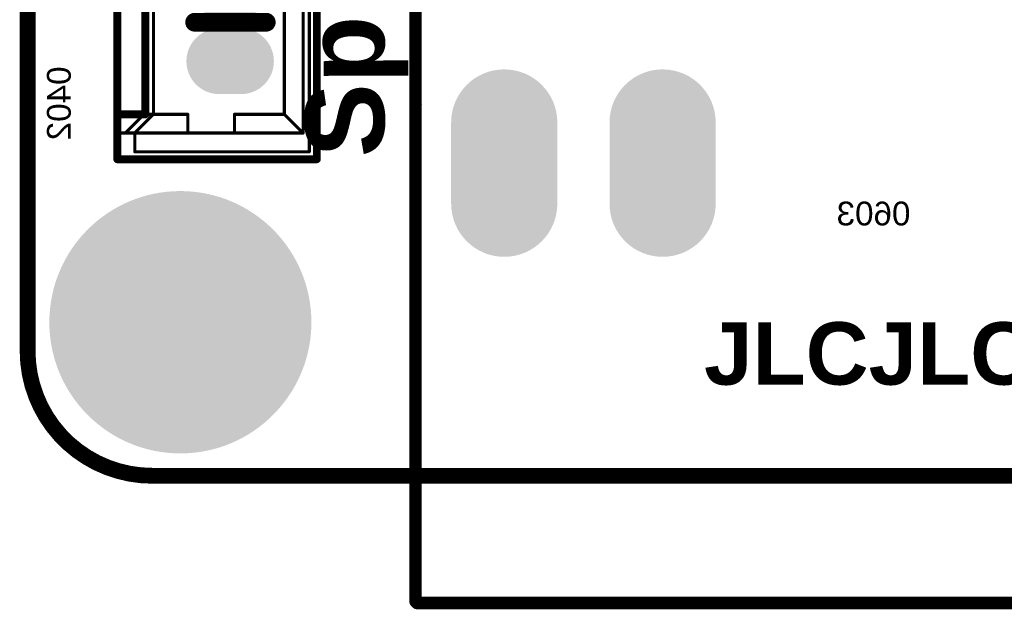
# Model space of a CAD drawing. Header units: inches. Extents: x -0.01 to 1.99, y -0.09 to 2.02.
# Tile 1 of 32: x -0.01 to 0.62, y -0.08 to 0.29. Entities that reach past the tile are written whole.
import ezdxf

# ---------------------------------------------------------------- set-up
doc = ezdxf.new("R2010")
doc.units = ezdxf.units.IN
doc.header["$MEASUREMENT"] = 0
for name, color, linetype in [('ART3', 76, 'Continuous'), ('ART5', 16, 'Continuous'), ('Bottom Layer', 5, 'Continuous'), ('Bottom Overlay', 54, 'Continuous'), ('Bottom Solder', 6, 'Continuous'), ('GND2', 156, 'Continuous'), ('GND4', 90, 'Continuous'), ('GND6', 130, 'Continuous'), ('Keep-Out Layer', 6, 'Continuous'), ('Mechanical 8', 56, 'Continuous'), ('Multi-Layer', 9, 'Continuous'), ('Pad Holes', 156, 'Continuous'), ('PWR7', 216, 'Continuous'), ('Top Layer', 1, 'Continuous'), ('Top Overlay', 2, 'Continuous'), ('Top Solder', 216, 'Continuous')]:
    doc.layers.add(name, color=color, linetype=linetype)
doc.styles.add('Arial', font='txt', dxfattribs={"height": 0.2})
doc.styles.add('Arial_Bold', font='txt', dxfattribs={"height": 0.2})

# ---------------------------------------------------------------- blocks, each defined once
blk = doc.blocks.new('RJ45____HR911130A_2')
at = {"layer": 'ART3'}
h = blk.add_hatch(color=76, dxfattribs=at)
edge = h.paths.add_edge_path()
edge.add_arc((-0.26102, -0.23563), 0.02953, 0, 180)
edge.add_line((-0.29055, -0.23563), (-0.29055, -0.28681))
edge.add_arc((-0.26102, -0.28681), 0.02953, 180, 360)
edge.add_line((-0.2315, -0.28681), (-0.2315, -0.23563))
h = blk.add_hatch(color=76, dxfattribs=at)
edge = h.paths.add_edge_path()
edge.add_arc((-0.16102, -0.23563), 0.02953, 0, 180)
edge.add_line((-0.19055, -0.23563), (-0.19055, -0.28681))
edge.add_arc((-0.16102, -0.28681), 0.02953, 180, 360)
edge.add_line((-0.1315, -0.28681), (-0.1315, -0.23563))
at = {"layer": 'ART5'}
h = blk.add_hatch(color=16, dxfattribs=at)
edge = h.paths.add_edge_path()
edge.add_arc((-0.26102, -0.23563), 0.02953, 0, 180)
edge.add_line((-0.29055, -0.23563), (-0.29055, -0.28681))
edge.add_arc((-0.26102, -0.28681), 0.02953, 180, 360)
edge.add_line((-0.2315, -0.28681), (-0.2315, -0.23563))
h = blk.add_hatch(color=16, dxfattribs=at)
edge = h.paths.add_edge_path()
edge.add_arc((-0.16102, -0.23563), 0.02953, 0, 180)
edge.add_line((-0.19055, -0.23563), (-0.19055, -0.28681))
edge.add_arc((-0.16102, -0.28681), 0.02953, 180, 360)
edge.add_line((-0.1315, -0.28681), (-0.1315, -0.23563))
at = {"layer": 'Bottom Layer'}
h = blk.add_hatch(color=5, dxfattribs=at)
edge = h.paths.add_edge_path()
edge.add_arc((-0.26102, -0.23563), 0.02953, 0, 180)
edge.add_line((-0.29055, -0.23563), (-0.29055, -0.28681))
edge.add_arc((-0.26102, -0.28681), 0.02953, 180, 360)
edge.add_line((-0.2315, -0.28681), (-0.2315, -0.23563))
h = blk.add_hatch(color=5, dxfattribs=at)
edge = h.paths.add_edge_path()
edge.add_arc((-0.16102, -0.23563), 0.02953, 0, 180)
edge.add_line((-0.19055, -0.23563), (-0.19055, -0.28681))
edge.add_arc((-0.16102, -0.28681), 0.02953, 180, 360)
edge.add_line((-0.1315, -0.28681), (-0.1315, -0.23563))
at = {"layer": 'Bottom Solder'}
h = blk.add_hatch(color=6, dxfattribs=at)
edge = h.paths.add_edge_path()
edge.add_arc((-0.26102, -0.23563), 0.03353, 0, 180)
edge.add_line((-0.29455, -0.23563), (-0.29455, -0.28681))
edge.add_arc((-0.26102, -0.28681), 0.03353, 180, 360)
edge.add_line((-0.2275, -0.28681), (-0.2275, -0.23563))
h = blk.add_hatch(color=6, dxfattribs=at)
edge = h.paths.add_edge_path()
edge.add_arc((-0.16102, -0.23563), 0.03353, 0, 180)
edge.add_line((-0.19455, -0.23563), (-0.19455, -0.28681))
edge.add_arc((-0.16102, -0.28681), 0.03353, 180, 360)
edge.add_line((-0.1275, -0.28681), (-0.1275, -0.23563))
at = {"layer": 'GND2'}
h = blk.add_hatch(color=156, dxfattribs=at)
edge = h.paths.add_edge_path()
edge.add_arc((-0.26102, -0.23563), 0.02953, 0, 180)
edge.add_line((-0.29055, -0.23563), (-0.29055, -0.28681))
edge.add_arc((-0.26102, -0.28681), 0.02953, 180, 360)
edge.add_line((-0.2315, -0.28681), (-0.2315, -0.23563))
h = blk.add_hatch(color=156, dxfattribs=at)
edge = h.paths.add_edge_path()
edge.add_arc((-0.16102, -0.23563), 0.02953, 0, 180)
edge.add_line((-0.19055, -0.23563), (-0.19055, -0.28681))
edge.add_arc((-0.16102, -0.28681), 0.02953, 180, 360)
edge.add_line((-0.1315, -0.28681), (-0.1315, -0.23563))
at = {"layer": 'GND4'}
h = blk.add_hatch(color=90, dxfattribs=at)
edge = h.paths.add_edge_path()
edge.add_arc((-0.26102, -0.23563), 0.02953, 0, 180)
edge.add_line((-0.29055, -0.23563), (-0.29055, -0.28681))
edge.add_arc((-0.26102, -0.28681), 0.02953, 180, 360)
edge.add_line((-0.2315, -0.28681), (-0.2315, -0.23563))
h = blk.add_hatch(color=90, dxfattribs=at)
edge = h.paths.add_edge_path()
edge.add_arc((-0.16102, -0.23563), 0.02953, 0, 180)
edge.add_line((-0.19055, -0.23563), (-0.19055, -0.28681))
edge.add_arc((-0.16102, -0.28681), 0.02953, 180, 360)
edge.add_line((-0.1315, -0.28681), (-0.1315, -0.23563))
at = {"layer": 'GND6'}
h = blk.add_hatch(color=130, dxfattribs=at)
edge = h.paths.add_edge_path()
edge.add_arc((-0.26102, -0.23563), 0.02953, 0, 180)
edge.add_line((-0.29055, -0.23563), (-0.29055, -0.28681))
edge.add_arc((-0.26102, -0.28681), 0.02953, 180, 360)
edge.add_line((-0.2315, -0.28681), (-0.2315, -0.23563))
h = blk.add_hatch(color=130, dxfattribs=at)
edge = h.paths.add_edge_path()
edge.add_arc((-0.16102, -0.23563), 0.02953, 0, 180)
edge.add_line((-0.19055, -0.23563), (-0.19055, -0.28681))
edge.add_arc((-0.16102, -0.28681), 0.02953, 180, 360)
edge.add_line((-0.1315, -0.28681), (-0.1315, -0.23563))
at = {"layer": 'Multi-Layer'}
h = blk.add_hatch(color=9, dxfattribs=at)
edge = h.paths.add_edge_path()
edge.add_arc((-0.26102, -0.23563), 0.02953, 0, 180)
edge.add_line((-0.29055, -0.23563), (-0.29055, -0.28681))
edge.add_arc((-0.26102, -0.28681), 0.02953, 180, 360)
edge.add_line((-0.2315, -0.28681), (-0.2315, -0.23563))
h = blk.add_hatch(color=9, dxfattribs=at)
edge = h.paths.add_edge_path()
edge.add_arc((-0.16102, -0.23563), 0.02953, 0, 180)
edge.add_line((-0.19055, -0.23563), (-0.19055, -0.28681))
edge.add_arc((-0.16102, -0.28681), 0.02953, 180, 360)
edge.add_line((-0.1315, -0.28681), (-0.1315, -0.23563))
at = {"layer": 'Pad Holes'}
h = blk.add_hatch(color=7, dxfattribs=at)
edge = h.paths.add_edge_path()
edge.add_arc((-0.26102, -0.24843), 0.02067, 0, 180)
edge.add_line((-0.28169, -0.24843), (-0.28169, -0.27402))
edge.add_arc((-0.26102, -0.27402), 0.02067, 180, 360)
edge.add_line((-0.24035, -0.27402), (-0.24035, -0.24843))
h = blk.add_hatch(color=7, dxfattribs=at)
edge = h.paths.add_edge_path()
edge.add_arc((-0.16102, -0.24843), 0.02067, 0, 180)
edge.add_line((-0.18169, -0.24843), (-0.18169, -0.27402))
edge.add_arc((-0.16102, -0.27402), 0.02067, 180, 360)
edge.add_line((-0.14035, -0.27402), (-0.14035, -0.24843))
at = {"layer": 'PWR7'}
h = blk.add_hatch(color=216, dxfattribs=at)
edge = h.paths.add_edge_path()
edge.add_arc((-0.26102, -0.23563), 0.02953, 0, 180)
edge.add_line((-0.29055, -0.23563), (-0.29055, -0.28681))
edge.add_arc((-0.26102, -0.28681), 0.02953, 180, 360)
edge.add_line((-0.2315, -0.28681), (-0.2315, -0.23563))
h = blk.add_hatch(color=216, dxfattribs=at)
edge = h.paths.add_edge_path()
edge.add_arc((-0.16102, -0.23563), 0.02953, 0, 180)
edge.add_line((-0.19055, -0.23563), (-0.19055, -0.28681))
edge.add_arc((-0.16102, -0.28681), 0.02953, 180, 360)
edge.add_line((-0.1315, -0.28681), (-0.1315, -0.23563))
at = {"layer": 'Top Layer'}
h = blk.add_hatch(color=1, dxfattribs=at)
edge = h.paths.add_edge_path()
edge.add_arc((-0.26102, -0.23563), 0.02953, 0, 180)
edge.add_line((-0.29055, -0.23563), (-0.29055, -0.28681))
edge.add_arc((-0.26102, -0.28681), 0.02953, 180, 360)
edge.add_line((-0.2315, -0.28681), (-0.2315, -0.23563))
h = blk.add_hatch(color=1, dxfattribs=at)
edge = h.paths.add_edge_path()
edge.add_arc((-0.16102, -0.23563), 0.02953, 0, 180)
edge.add_line((-0.19055, -0.23563), (-0.19055, -0.28681))
edge.add_arc((-0.16102, -0.28681), 0.02953, 180, 360)
edge.add_line((-0.1315, -0.28681), (-0.1315, -0.23563))
at = {"layer": 'Top Solder'}
h = blk.add_hatch(color=216, dxfattribs=at)
edge = h.paths.add_edge_path()
edge.add_arc((-0.26102, -0.23563), 0.03353, 0, 180)
edge.add_line((-0.29455, -0.23563), (-0.29455, -0.28681))
edge.add_arc((-0.26102, -0.28681), 0.03353, 180, 360)
edge.add_line((-0.2275, -0.28681), (-0.2275, -0.23563))
h = blk.add_hatch(color=216, dxfattribs=at)
edge = h.paths.add_edge_path()
edge.add_arc((-0.16102, -0.23563), 0.03353, 0, 180)
edge.add_line((-0.19455, -0.23563), (-0.19455, -0.28681))
edge.add_arc((-0.16102, -0.28681), 0.03353, 180, 360)
edge.add_line((-0.1275, -0.28681), (-0.1275, -0.23563))
at = {"layer": 'Top Overlay', "const_width": 0.00787}
for points in [[(-0.317, -0.22425), (-0.317, 0.30663)], [(-0.317, -0.53775), (-0.317, -0.21675)], [(-0.317, -0.53775), (-0.316, -0.53875)], [(-0.316, -0.53875), (0.313, -0.53875)]]:
    blk.add_lwpolyline(points, dxfattribs=at)
at = {"layer": 'Top Overlay', "const_width": 0.00394}
for points in [[(-0.31897, -0.21675, 1), (-0.31503, -0.21675, 1)], [(-0.31897, -0.22425, 1), (-0.31503, -0.22425, 1)], [(-0.31897, -0.53775, 1), (-0.31503, -0.53775, 1)], [(-0.31897, -0.53775, 1), (-0.31503, -0.53775, 1)], [(-0.31797, -0.53875, 1), (-0.31403, -0.53875, 1)], [(-0.31797, -0.53875, 1), (-0.31403, -0.53875, 1)]]:
    blk.add_lwpolyline(points, format="xyb", close=True, dxfattribs=at)
blk = doc.blocks.new('MX1_25MM_2P____7')
at = {"layer": 'ART3'}
h = blk.add_hatch(color=76, dxfattribs=at)
edge = h.paths.add_edge_path()
edge.add_arc((-0.02461, 0.00689), 0.01673, 0, 180)
edge.add_line((-0.04134, 0.00689), (-0.04134, -0.00689))
edge.add_arc((-0.02461, -0.00689), 0.01673, 180, 360)
edge.add_line((-0.00787, -0.00689), (-0.00787, 0.00689))
h = blk.add_hatch(color=76, dxfattribs=at)
edge = h.paths.add_edge_path()
edge.add_arc((0.02461, 0.00689), 0.01673, 0, 180)
edge.add_line((0.00787, 0.00689), (0.00787, -0.00689))
edge.add_arc((0.02461, -0.00689), 0.01673, 180, 360)
edge.add_line((0.04134, -0.00689), (0.04134, 0.00689))
at = {"layer": 'ART5'}
h = blk.add_hatch(color=16, dxfattribs=at)
edge = h.paths.add_edge_path()
edge.add_arc((-0.02461, 0.00689), 0.01673, 0, 180)
edge.add_line((-0.04134, 0.00689), (-0.04134, -0.00689))
edge.add_arc((-0.02461, -0.00689), 0.01673, 180, 360)
edge.add_line((-0.00787, -0.00689), (-0.00787, 0.00689))
h = blk.add_hatch(color=16, dxfattribs=at)
edge = h.paths.add_edge_path()
edge.add_arc((0.02461, 0.00689), 0.01673, 0, 180)
edge.add_line((0.00787, 0.00689), (0.00787, -0.00689))
edge.add_arc((0.02461, -0.00689), 0.01673, 180, 360)
edge.add_line((0.04134, -0.00689), (0.04134, 0.00689))
at = {"layer": 'Bottom Layer'}
h = blk.add_hatch(color=5, dxfattribs=at)
edge = h.paths.add_edge_path()
edge.add_arc((-0.02461, 0.00689), 0.01673, 0, 180)
edge.add_line((-0.04134, 0.00689), (-0.04134, -0.00689))
edge.add_arc((-0.02461, -0.00689), 0.01673, 180, 360)
edge.add_line((-0.00787, -0.00689), (-0.00787, 0.00689))
h = blk.add_hatch(color=5, dxfattribs=at)
edge = h.paths.add_edge_path()
edge.add_arc((0.02461, 0.00689), 0.01673, 0, 180)
edge.add_line((0.00787, 0.00689), (0.00787, -0.00689))
edge.add_arc((0.02461, -0.00689), 0.01673, 180, 360)
edge.add_line((0.04134, -0.00689), (0.04134, 0.00689))
at = {"layer": 'Bottom Solder'}
h = blk.add_hatch(color=6, dxfattribs=at)
edge = h.paths.add_edge_path()
edge.add_arc((-0.02461, 0.00689), 0.02073, 0, 180)
edge.add_line((-0.04534, 0.00689), (-0.04534, -0.00689))
edge.add_arc((-0.02461, -0.00689), 0.02073, 180, 360)
edge.add_line((-0.00387, -0.00689), (-0.00387, 0.00689))
h = blk.add_hatch(color=6, dxfattribs=at)
edge = h.paths.add_edge_path()
edge.add_arc((0.02461, 0.00689), 0.02073, 0, 180)
edge.add_line((0.00387, 0.00689), (0.00387, -0.00689))
edge.add_arc((0.02461, -0.00689), 0.02073, 180, 360)
edge.add_line((0.04534, -0.00689), (0.04534, 0.00689))
at = {"layer": 'GND2'}
h = blk.add_hatch(color=156, dxfattribs=at)
edge = h.paths.add_edge_path()
edge.add_arc((-0.02461, 0.00689), 0.01673, 0, 180)
edge.add_line((-0.04134, 0.00689), (-0.04134, -0.00689))
edge.add_arc((-0.02461, -0.00689), 0.01673, 180, 360)
edge.add_line((-0.00787, -0.00689), (-0.00787, 0.00689))
h = blk.add_hatch(color=156, dxfattribs=at)
edge = h.paths.add_edge_path()
edge.add_arc((0.02461, 0.00689), 0.01673, 0, 180)
edge.add_line((0.00787, 0.00689), (0.00787, -0.00689))
edge.add_arc((0.02461, -0.00689), 0.01673, 180, 360)
edge.add_line((0.04134, -0.00689), (0.04134, 0.00689))
at = {"layer": 'GND4'}
h = blk.add_hatch(color=90, dxfattribs=at)
edge = h.paths.add_edge_path()
edge.add_arc((-0.02461, 0.00689), 0.01673, 0, 180)
edge.add_line((-0.04134, 0.00689), (-0.04134, -0.00689))
edge.add_arc((-0.02461, -0.00689), 0.01673, 180, 360)
edge.add_line((-0.00787, -0.00689), (-0.00787, 0.00689))
h = blk.add_hatch(color=90, dxfattribs=at)
edge = h.paths.add_edge_path()
edge.add_arc((0.02461, 0.00689), 0.01673, 0, 180)
edge.add_line((0.00787, 0.00689), (0.00787, -0.00689))
edge.add_arc((0.02461, -0.00689), 0.01673, 180, 360)
edge.add_line((0.04134, -0.00689), (0.04134, 0.00689))
at = {"layer": 'GND6'}
h = blk.add_hatch(color=130, dxfattribs=at)
edge = h.paths.add_edge_path()
edge.add_arc((-0.02461, 0.00689), 0.01673, 0, 180)
edge.add_line((-0.04134, 0.00689), (-0.04134, -0.00689))
edge.add_arc((-0.02461, -0.00689), 0.01673, 180, 360)
edge.add_line((-0.00787, -0.00689), (-0.00787, 0.00689))
h = blk.add_hatch(color=130, dxfattribs=at)
edge = h.paths.add_edge_path()
edge.add_arc((0.02461, 0.00689), 0.01673, 0, 180)
edge.add_line((0.00787, 0.00689), (0.00787, -0.00689))
edge.add_arc((0.02461, -0.00689), 0.01673, 180, 360)
edge.add_line((0.04134, -0.00689), (0.04134, 0.00689))
at = {"layer": 'Multi-Layer'}
h = blk.add_hatch(color=9, dxfattribs=at)
edge = h.paths.add_edge_path()
edge.add_arc((-0.02461, 0.00689), 0.01673, 0, 180)
edge.add_line((-0.04134, 0.00689), (-0.04134, -0.00689))
edge.add_arc((-0.02461, -0.00689), 0.01673, 180, 360)
edge.add_line((-0.00787, -0.00689), (-0.00787, 0.00689))
h = blk.add_hatch(color=9, dxfattribs=at)
edge = h.paths.add_edge_path()
edge.add_arc((0.02461, 0.00689), 0.01673, 0, 180)
edge.add_line((0.00787, 0.00689), (0.00787, -0.00689))
edge.add_arc((0.02461, -0.00689), 0.01673, 180, 360)
edge.add_line((0.04134, -0.00689), (0.04134, 0.00689))
at = {"layer": 'Pad Holes'}
h = blk.add_hatch(color=7, dxfattribs=at)
edge = h.paths.add_edge_path()
edge.add_arc((-0.02461, 0), 0.01083, 0, 360)
h = blk.add_hatch(color=7, dxfattribs=at)
edge = h.paths.add_edge_path()
edge.add_arc((0.02461, 0), 0.01083, 0, 360)
at = {"layer": 'PWR7'}
h = blk.add_hatch(color=216, dxfattribs=at)
edge = h.paths.add_edge_path()
edge.add_arc((-0.02461, 0.00689), 0.01673, 0, 180)
edge.add_line((-0.04134, 0.00689), (-0.04134, -0.00689))
edge.add_arc((-0.02461, -0.00689), 0.01673, 180, 360)
edge.add_line((-0.00787, -0.00689), (-0.00787, 0.00689))
h = blk.add_hatch(color=216, dxfattribs=at)
edge = h.paths.add_edge_path()
edge.add_arc((0.02461, 0.00689), 0.01673, 0, 180)
edge.add_line((0.00787, 0.00689), (0.00787, -0.00689))
edge.add_arc((0.02461, -0.00689), 0.01673, 180, 360)
edge.add_line((0.04134, -0.00689), (0.04134, 0.00689))
at = {"layer": 'Top Layer'}
h = blk.add_hatch(color=1, dxfattribs=at)
edge = h.paths.add_edge_path()
edge.add_arc((-0.02461, 0.00689), 0.01673, 0, 180)
edge.add_line((-0.04134, 0.00689), (-0.04134, -0.00689))
edge.add_arc((-0.02461, -0.00689), 0.01673, 180, 360)
edge.add_line((-0.00787, -0.00689), (-0.00787, 0.00689))
h = blk.add_hatch(color=1, dxfattribs=at)
edge = h.paths.add_edge_path()
edge.add_arc((0.02461, 0.00689), 0.01673, 0, 180)
edge.add_line((0.00787, 0.00689), (0.00787, -0.00689))
edge.add_arc((0.02461, -0.00689), 0.01673, 180, 360)
edge.add_line((0.04134, -0.00689), (0.04134, 0.00689))
at = {"layer": 'Top Solder'}
h = blk.add_hatch(color=216, dxfattribs=at)
edge = h.paths.add_edge_path()
edge.add_arc((-0.02461, 0.00689), 0.02073, 0, 180)
edge.add_line((-0.04534, 0.00689), (-0.04534, -0.00689))
edge.add_arc((-0.02461, -0.00689), 0.02073, 180, 360)
edge.add_line((-0.00387, -0.00689), (-0.00387, 0.00689))
h = blk.add_hatch(color=216, dxfattribs=at)
edge = h.paths.add_edge_path()
edge.add_arc((0.02461, 0.00689), 0.02073, 0, 180)
edge.add_line((0.00387, 0.00689), (0.00387, -0.00689))
edge.add_arc((0.02461, -0.00689), 0.02073, 180, 360)
edge.add_line((0.04534, -0.00689), (0.04534, 0.00689))
at = {"layer": 'Bottom Overlay', "const_width": 0.01181}
blk.add_lwpolyline([(0, 0.02244), (0, -0.02283)], dxfattribs=at)
at = {"layer": 'Bottom Overlay', "const_width": 0.00591}
for points in [[(-0.00295, 0.02244, 1), (0.00295, 0.02244, 1)], [(-0.00295, -0.02283, 1), (0.00295, -0.02283, 1)]]:
    blk.add_lwpolyline(points, format="xyb", close=True, dxfattribs=at)
at = {"layer": 'Top Overlay'}
for points, const_width in [([(-0.08642, 0.07126), (-0.08642, -0.05472)], 0.005), ([(-0.08642, 0.07126), (-0.05807, 0.07126)], 0.005), ([(-0.06988, 0.07205), (-0.06988, 0.06024)], 0.00197), ([(-0.05807, 0.07126), (0.05807, 0.07126)], 0.005), ([(-0.05807, 0.07126), (-0.05807, 0.05354)], 0.005), ([(-0.05807, 0.07205), (-0.05807, 0.06024)], 0.00197), ([(0.05807, 0.07126), (0.08681, 0.07126)], 0.005), ([(0.05807, 0.07126), (0.05807, 0.05433)], 0.005), ([(0.05807, 0.07205), (0.05807, 0.06024)], 0.00197), ([(0.06988, 0.07205), (0.06988, 0.06024)], 0.00197), ([(0.08681, 0.07126), (0.08681, -0.05472)], 0.005), ([(0.08681, 0.07126), (0.08681, -0.05472)], 0.005), ([(-0.06988, 0.06614), (-0.05807, 0.05433)], 0.00197), ([(0.06988, 0.06614), (0.05807, 0.05433)], 0.00197), ([(-0.08169, 0.06024), (-0.07382, 0.06024)], 0.00197), ([(-0.08169, 0.06024), (-0.08169, -0.05)], 0.00197), ([(-0.08169, 0.06024), (-0.06988, 0.06024)], 0.00197), ([(-0.08169, 0.06024), (-0.08169, -0.05)], 0.00197), ([(-0.06988, 0.06024), (-0.05807, 0.04843)], 0.00197), ([(-0.06988, 0.06024), (-0.06988, -0.04606)], 0.00197), ([(-0.05807, 0.05354), (0.05807, 0.05354)], 0.005), ([(-0.05807, 0.06024), (-0.05807, 0.04843)], 0.00197), ([(0.05807, 0.06024), (0.05807, 0.04843)], 0.00197), ([(0.06988, 0.06024), (0.05807, 0.04843)], 0.00197), ([(0.06988, 0.06024), (0.06988, -0.04606)], 0.00197), ([(0.06988, 0.06024), (0.08169, 0.06024)], 0.00197), ([(0.08169, 0.06024), (0.08169, -0.05)], 0.00197), ([(-0.05807, 0.05433), (0.05807, 0.05433)], 0.00197), ([(-0.05807, 0.04843), (0.05807, 0.04843)], 0.00197), ([(-0.05807, 0.04843), (-0.05807, 0.02677)], 0.00197), ([(0.05807, 0.04843), (0.05807, 0.02677)], 0.00197), ([(-0.06988, 0.02677), (-0.05807, 0.02677)], 0.00197), ([(0.05807, 0.02677), (0.06988, 0.02677)], 0.00197), ([(-0.06988, -0.00276), (-0.05807, -0.00276)], 0.00197), ([(-0.05807, -0.00276), (-0.05807, -0.03425)], 0.00197), ([(0.05807, -0.00276), (0.06988, -0.00276)], 0.00197), ([(0.05807, -0.00276), (0.05807, -0.03425)], 0.00197), ([(-0.05807, -0.03425), (-0.06988, -0.04606)], 0.00197), ([(-0.05807, -0.03425), (0.05807, -0.03425)], 0.00197), ([(0.05807, -0.03425), (0.06988, -0.04606)], 0.00197), ([(-0.08169, -0.05), (0.08169, -0.05)], 0.00197), ([(-0.06988, -0.04606), (0.00591, -0.04606)], 0.00197), ([(0.00591, -0.04606), (0.06988, -0.04606)], 0.00197), ([(-0.08642, -0.05472), (0.08681, -0.05472)], 0.005)]:
    blk.add_lwpolyline(points, dxfattribs=dict(at, const_width=const_width))
for points, const_width in [([(-0.08767, 0.07126, 1), (-0.08517, 0.07126, 1)], 0.0025), ([(-0.08767, 0.07126, 1), (-0.08517, 0.07126, 1)], 0.0025), ([(-0.07037, 0.07205, 1), (-0.06939, 0.07205, 1)], 0.000984), ([(-0.05932, 0.07126, 1), (-0.05682, 0.07126, 1)], 0.0025), ([(-0.05932, 0.07126, 1), (-0.05682, 0.07126, 1)], 0.0025), ([(-0.05932, 0.07126, 1), (-0.05682, 0.07126, 1)], 0.0025), ([(-0.05856, 0.07205, 1), (-0.05758, 0.07205, 1)], 0.000984), ([(0.05682, 0.07126, 1), (0.05932, 0.07126, 1)], 0.0025), ([(0.05682, 0.07126, 1), (0.05932, 0.07126, 1)], 0.0025), ([(0.05682, 0.07126, 1), (0.05932, 0.07126, 1)], 0.0025), ([(0.05758, 0.07205, 1), (0.05856, 0.07205, 1)], 0.000984), ([(0.06939, 0.07205, 1), (0.07037, 0.07205, 1)], 0.000984), ([(0.08556, 0.07126, 1), (0.08806, 0.07126, 1)], 0.0025), ([(0.08556, 0.07126, 1), (0.08806, 0.07126, 1)], 0.0025), ([(0.08556, 0.07126, 1), (0.08806, 0.07126, 1)], 0.0025), ([(-0.07037, 0.06614, 1), (-0.06939, 0.06614, 1)], 0.000984), ([(0.06939, 0.06614, 1), (0.07037, 0.06614, 1)], 0.000984), ([(-0.08219, 0.06024, 1), (-0.0812, 0.06024, 1)], 0.000984), ([(-0.08219, 0.06024, 1), (-0.0812, 0.06024, 1)], 0.000984), ([(-0.08219, 0.06024, 1), (-0.0812, 0.06024, 1)], 0.000984), ([(-0.08219, 0.06024, 1), (-0.0812, 0.06024, 1)], 0.000984), ([(-0.07431, 0.06024, 1), (-0.07333, 0.06024, 1)], 0.000984), ([(-0.07037, 0.06024, 1), (-0.06939, 0.06024, 1)], 0.000984), ([(-0.07037, 0.06024, 1), (-0.06939, 0.06024, 1)], 0.000984), ([(-0.07037, 0.06024, 1), (-0.06939, 0.06024, 1)], 0.000984), ([(-0.07037, 0.06024, 1), (-0.06939, 0.06024, 1)], 0.000984), ([(-0.05932, 0.05354, 1), (-0.05682, 0.05354, 1)], 0.0025), ([(-0.05932, 0.05354, 1), (-0.05682, 0.05354, 1)], 0.0025), ([(-0.05856, 0.06024, 1), (-0.05758, 0.06024, 1)], 0.000984), ([(-0.05856, 0.06024, 1), (-0.05758, 0.06024, 1)], 0.000984), ([(0.05682, 0.05433, 1), (0.05932, 0.05433, 1)], 0.0025), ([(0.05682, 0.05354, 1), (0.05932, 0.05354, 1)], 0.0025), ([(0.05758, 0.06024, 1), (0.05856, 0.06024, 1)], 0.000984), ([(0.05758, 0.06024, 1), (0.05856, 0.06024, 1)], 0.000984), ([(0.06939, 0.06024, 1), (0.07037, 0.06024, 1)], 0.000984), ([(0.06939, 0.06024, 1), (0.07037, 0.06024, 1)], 0.000984), ([(0.06939, 0.06024, 1), (0.07037, 0.06024, 1)], 0.000984), ([(0.06939, 0.06024, 1), (0.07037, 0.06024, 1)], 0.000984), ([(0.0812, 0.06024, 1), (0.08219, 0.06024, 1)], 0.000984), ([(0.0812, 0.06024, 1), (0.08219, 0.06024, 1)], 0.000984), ([(-0.05856, 0.05433, 1), (-0.05758, 0.05433, 1)], 0.000984), ([(-0.05856, 0.05433, 1), (-0.05758, 0.05433, 1)], 0.000984), ([(0.05758, 0.05433, 1), (0.05856, 0.05433, 1)], 0.000984), ([(0.05758, 0.05433, 1), (0.05856, 0.05433, 1)], 0.000984), ([(-0.05856, 0.04843, 1), (-0.05758, 0.04843, 1)], 0.000984), ([(-0.05856, 0.04843, 1), (-0.05758, 0.04843, 1)], 0.000984), ([(-0.05856, 0.04843, 1), (-0.05758, 0.04843, 1)], 0.000984), ([(-0.05856, 0.04843, 1), (-0.05758, 0.04843, 1)], 0.000984), ([(0.05758, 0.04843, 1), (0.05856, 0.04843, 1)], 0.000984), ([(0.05758, 0.04843, 1), (0.05856, 0.04843, 1)], 0.000984), ([(0.05758, 0.04843, 1), (0.05856, 0.04843, 1)], 0.000984), ([(0.05758, 0.04843, 1), (0.05856, 0.04843, 1)], 0.000984), ([(-0.07037, 0.02677, 1), (-0.06939, 0.02677, 1)], 0.000984), ([(-0.05856, 0.02677, 1), (-0.05758, 0.02677, 1)], 0.000984), ([(-0.05856, 0.02677, 1), (-0.05758, 0.02677, 1)], 0.000984), ([(0.05758, 0.02677, 1), (0.05856, 0.02677, 1)], 0.000984), ([(0.05758, 0.02677, 1), (0.05856, 0.02677, 1)], 0.000984), ([(0.06939, 0.02677, 1), (0.07037, 0.02677, 1)], 0.000984), ([(-0.07037, -0.00276, 1), (-0.06939, -0.00276, 1)], 0.000984), ([(-0.05856, -0.00276, 1), (-0.05758, -0.00276, 1)], 0.000984), ([(-0.05856, -0.00276, 1), (-0.05758, -0.00276, 1)], 0.000984), ([(0.05758, -0.00276, 1), (0.05856, -0.00276, 1)], 0.000984), ([(0.05758, -0.00276, 1), (0.05856, -0.00276, 1)], 0.000984), ([(0.06939, -0.00276, 1), (0.07037, -0.00276, 1)], 0.000984), ([(-0.05856, -0.03425, 1), (-0.05758, -0.03425, 1)], 0.000984), ([(-0.05856, -0.03425, 1), (-0.05758, -0.03425, 1)], 0.000984), ([(-0.05856, -0.03425, 1), (-0.05758, -0.03425, 1)], 0.000984), ([(0.05758, -0.03425, 1), (0.05856, -0.03425, 1)], 0.000984), ([(0.05758, -0.03425, 1), (0.05856, -0.03425, 1)], 0.000984), ([(0.05758, -0.03425, 1), (0.05856, -0.03425, 1)], 0.000984), ([(-0.08219, -0.05, 1), (-0.0812, -0.05, 1)], 0.000984), ([(-0.08219, -0.05, 1), (-0.0812, -0.05, 1)], 0.000984), ([(-0.08219, -0.05, 1), (-0.0812, -0.05, 1)], 0.000984), ([(-0.07037, -0.04606, 1), (-0.06939, -0.04606, 1)], 0.000984), ([(-0.07037, -0.04606, 1), (-0.06939, -0.04606, 1)], 0.000984), ([(-0.07037, -0.04606, 1), (-0.06939, -0.04606, 1)], 0.000984), ([(0.00541, -0.04606, 1), (0.0064, -0.04606, 1)], 0.000984), ([(0.00541, -0.04606, 1), (0.0064, -0.04606, 1)], 0.000984), ([(0.06939, -0.04606, 1), (0.07037, -0.04606, 1)], 0.000984), ([(0.06939, -0.04606, 1), (0.07037, -0.04606, 1)], 0.000984), ([(0.06939, -0.04606, 1), (0.07037, -0.04606, 1)], 0.000984), ([(0.0812, -0.05, 1), (0.08219, -0.05, 1)], 0.000984), ([(0.0812, -0.05, 1), (0.08219, -0.05, 1)], 0.000984), ([(-0.08767, -0.05472, 1), (-0.08517, -0.05472, 1)], 0.0025), ([(-0.08767, -0.05472, 1), (-0.08517, -0.05472, 1)], 0.0025), ([(0.08556, -0.05472, 1), (0.08806, -0.05472, 1)], 0.0025), ([(0.08556, -0.05472, 1), (0.08806, -0.05472, 1)], 0.0025), ([(0.08556, -0.05472, 1), (0.08806, -0.05472, 1)], 0.0025)]:
    blk.add_lwpolyline(points, format="xyb", close=True, dxfattribs=dict(at, const_width=const_width))
blk = doc.blocks.new('____________2______35')
at = {"layer": 'ART3'}
h = blk.add_hatch(color=76, dxfattribs=at)
edge = h.paths.add_edge_path()
edge.add_arc((0, 0), 0.07874, 0, 360)
at = {"layer": 'ART5'}
h = blk.add_hatch(color=16, dxfattribs=at)
edge = h.paths.add_edge_path()
edge.add_arc((0, 0), 0.07874, 0, 360)
at = {"layer": 'Bottom Layer'}
h = blk.add_hatch(color=5, dxfattribs=at)
edge = h.paths.add_edge_path()
edge.add_arc((0, 0), 0.07874, 0, 360)
at = {"layer": 'Bottom Solder'}
h = blk.add_hatch(color=6, dxfattribs=at)
edge = h.paths.add_edge_path()
edge.add_arc((0, 0), 0.08274, 0, 360)
at = {"layer": 'GND2'}
h = blk.add_hatch(color=156, dxfattribs=at)
edge = h.paths.add_edge_path()
edge.add_arc((0, 0), 0.07874, 0, 360)
at = {"layer": 'GND4'}
h = blk.add_hatch(color=90, dxfattribs=at)
edge = h.paths.add_edge_path()
edge.add_arc((0, 0), 0.07874, 0, 360)
at = {"layer": 'GND6'}
h = blk.add_hatch(color=130, dxfattribs=at)
edge = h.paths.add_edge_path()
edge.add_arc((0, 0), 0.07874, 0, 360)
at = {"layer": 'Multi-Layer'}
h = blk.add_hatch(color=9, dxfattribs=at)
edge = h.paths.add_edge_path()
edge.add_arc((0, 0), 0.07874, 0, 360)
at = {"layer": 'Pad Holes'}
h = blk.add_hatch(color=7, dxfattribs=at)
edge = h.paths.add_edge_path()
edge.add_arc((0, 0), 0.05315, 0, 360)
at = {"layer": 'PWR7'}
h = blk.add_hatch(color=216, dxfattribs=at)
edge = h.paths.add_edge_path()
edge.add_arc((0, 0), 0.07874, 0, 360)
at = {"layer": 'Top Layer'}
h = blk.add_hatch(color=1, dxfattribs=at)
edge = h.paths.add_edge_path()
edge.add_arc((0, 0), 0.07874, 0, 360)
at = {"layer": 'Top Solder'}
h = blk.add_hatch(color=216, dxfattribs=at)
edge = h.paths.add_edge_path()
edge.add_arc((0, 0), 0.08274, 0, 360)

msp = doc.modelspace()

# ---------------------------------------------------------------- linework, layer by layer
at = {"layer": 'Keep-Out Layer', "const_width": 0.01}
for points in [[(0, 0.07874), (0, 1.88976)], [(0.07874, 0), (1.88976, 0)]]:
    msp.add_lwpolyline(points, dxfattribs=at)
at = {"layer": 'Keep-Out Layer', "const_width": 0.005}
for points in [[(-0.0025, 0.07874, 1), (0.0025, 0.07874, 1)], [(-0.0025, 0.07874, 1), (0.0025, 0.07874, 1)], [(0.07624, 0, 1), (0.08124, 0, 1)], [(0.07624, 0, 1), (0.08124, 0, 1)]]:
    msp.add_lwpolyline(points, format="xyb", close=True, dxfattribs=at)
at = {"layer": 'Keep-Out Layer', "const_width": 0.01}
msp.add_lwpolyline([(0.07874, 0, -0.414214), (0, 0.07874)], format="xyb", dxfattribs=at)

# ---------------------------------------------------------------- block references
for name, p in [('RJ45____HR911130A_2', (0.56201, 0.45846)), ('____________2______35', (0.09646, 0.09685))]:
    msp.add_blockref(name, p)
at = {"rotation": 90}
msp.add_blockref('MX1_25MM_2P____7', (0.1279, 0.28609), dxfattribs=at)

# ---------------------------------------------------------------- texts
at = {"layer": 'Mechanical 8', "style": 'Arial', "text_generation_flag": 2}
for s, rotation, p in [('0402', 90, (0.02723, 0.25821)), ('0603', 360, (0.55749, 0.15794))]:
    msp.add_text(s, height=0.015, rotation=rotation, dxfattribs=at).set_placement(p)
at = {"layer": 'Top Overlay', "style": 'Arial_Bold'}
for s, height, rotation, p in [('Speaker', 0.05, 90, (0.22529, 0.20092)), ('JLCJLCJLCJLC', 0.0393701, 360, (0.42717, 0.05748))]:
    msp.add_text(s, height=height, rotation=rotation, dxfattribs=at).set_placement(p)

doc.saveas('drawing.dxf')
